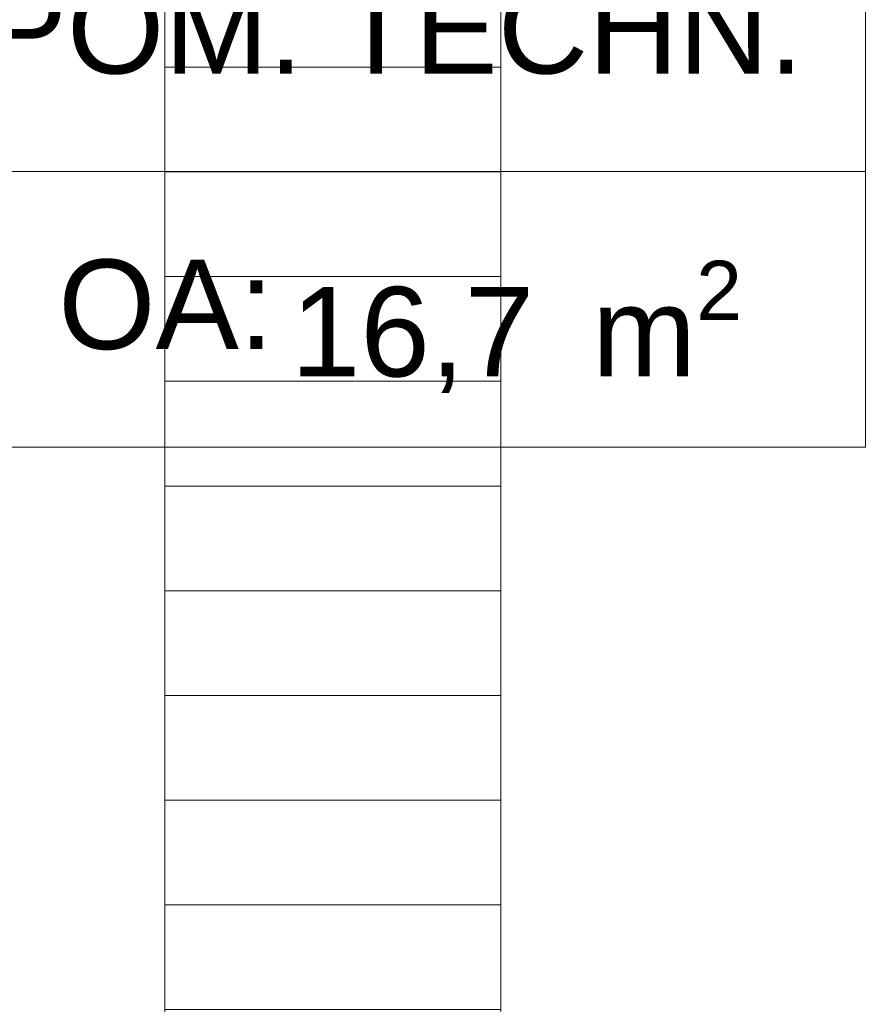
# Model space of a CAD drawing. Header units: millimetres. Extents: x 11681 to 15516, y 25095 to 29743.
# Tile 81 of 96: x 13086 to 13209, y 27832 to 27975. Entities that reach past the tile are written whole.
import ezdxf
from ezdxf.enums import TextEntityAlignment as Align

# ---------------------------------------------------------------- set-up
doc = ezdxf.new("R2010")
doc.units = ezdxf.units.MM
doc.layers.add('510-I Elektryczne_Nr_pióra__172', color=7, linetype='Continuous', lineweight=20, true_color=0x663200)
doc.layers.add('Metryczki pomieszczeń Archicada_Nr_pióra__95', color=7, linetype='Continuous', lineweight=20, true_color=0x7c7c7c)
doc.layers.add('Metryczki pomieszczeń Archicada_Nr_pióra__46', color=7, linetype='Continuous', lineweight=20)
doc.layers.add('XREF', color=8, linetype='Continuous', lineweight=9)
doc.styles.add('STYL_AUTOMATYCZNY_2', font='arial.ttf')

# ---------------------------------------------------------------- blocks, each defined once
blk = doc.blocks.new('parter 2025.10.15')
at = {"layer": '510-I Elektryczne_Nr_pióra__172', "linetype": 'Continuous', "lineweight": 5}
h = blk.add_hatch(dxfattribs=at)
h.set_pattern_fill('Deska_Podłoga_0001', color=8, style=0, pattern_type=2)
h.set_pattern_definition([(0, (0, 0), (0, 15.2), [])])
h.paths.add_polyline_path([(873.67, 2713.49), (824.88, 2713.49), (824.88, 2309.97), (873.67, 2309.97)])
at = {"layer": '510-I Elektryczne_Nr_pióra__172', "color": 8, "linetype": 'Continuous', "lineweight": 5, "flags": 128}
blk.add_lwpolyline([(873.67, 2713.49), (824.88, 2713.49), (824.88, 2309.97), (873.67, 2309.97)], close=True, dxfattribs=at)
at = {"layer": 'Metryczki pomieszczeń Archicada_Nr_pióra__95', "color": 8, "linetype": 'Continuous', "lineweight": 5}
for p, q in [((926.58, 2522.07), (926.58, 2602.07)), ((926.58, 2602.07), (926.58, 2562.07)), ((926.58, 2562.07), (789.59, 2562.07)), ((789.59, 2562.07), (926.58, 2562.07)), ((926.58, 2562.07), (926.58, 2522.07)), ((789.59, 2522.07), (926.58, 2522.07)), ((926.58, 2522.07), (789.59, 2522.07))]:
    blk.add_line(p, q, dxfattribs=at)
at = {"layer": 'Metryczki pomieszczeń Archicada_Nr_pióra__46', "color": 8, "lineweight": 5, "style": 'STYL_AUTOMATYCZNY_2'}
for s, p in [('POM. TECHN.', (858.08, 2589.31)), ('OA: ', (827.56, 2549.31))]:
    blk.add_text(s, height=13, dxfattribs=at).set_placement(p, align=Align.TOP_CENTER)
at = {"layer": 'Metryczki pomieszczeń Archicada_Nr_pióra__46', "color": 8, "lineweight": 5, "insert": (875.92, 2549.13), "char_height": 13, "attachment_point": 2, "style": 'STYL_AUTOMATYCZNY_2'}
blk.add_mtext('\\A1;{\\pqc;\\pt0,460;\\fArial|b0|i0|c238|p0;\\W1.000000;16,7\\fArial|b0|i0|c238|p0;\\W1.000000;\\A1{\\H.66x;\\S^  ;}\\fArial|b0|i0|c238|p0;\\W1.000000; m\\fArial|b0|i0|c238|p0;\\W1.000000;\\A1{\\H.66x;\\S2^  ;}}', dxfattribs=at)

msp = doc.modelspace()

# ---------------------------------------------------------------- block references
at = {"layer": 'XREF'}
msp.add_blockref('parter 2025.10.15', (12282.34, 25390.78), dxfattribs=at)

doc.saveas('drawing.dxf')
